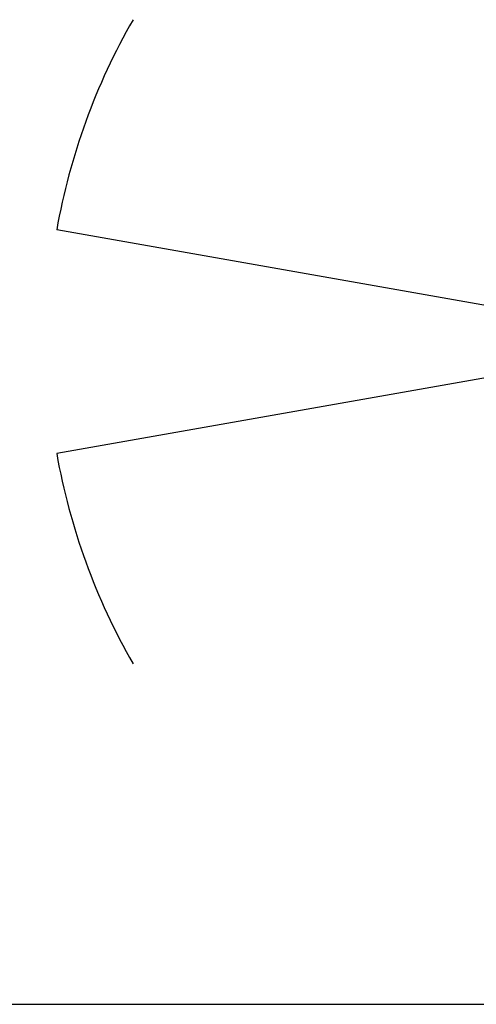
# Model space of a CAD drawing. Header units: millimetres. Extents: x 0 to 11890, y 0 to 8410.
# Tile 35 of 137: x 5002 to 6432, y 0 to 3080. Entities that reach past the tile are written whole.
import ezdxf

# ---------------------------------------------------------------- set-up
doc = ezdxf.new("R2010")
doc.units = ezdxf.units.MM
doc.header["$LTSCALE"] = 653.95
doc.layers.add('ZUIDAYUNDONGDXF_CONTINUOUS_LINE', color=7, linetype='CONTINUOUS')
doc.layers.add('ZUIDAYUNDONGFANWEI_DXF_FORMAT', color=7, linetype='CONTINUOUS')

msp = doc.modelspace()

# ---------------------------------------------------------------- linework, layer by layer
at = {"layer": 'ZUIDAYUNDONGDXF_CONTINUOUS_LINE', "color": 2, "linetype": 'Continuous'}
for q in [(5117.728, 2422.146), (5117.728, 1722.573)]:
    msp.add_line((7101.466, 2072.359), q, dxfattribs=at)
for start, end in [(150, 170), (190, 210)]:
    msp.add_arc((7101.466, 2072.359), 2014.34, start, end, dxfattribs=at)
at = {"layer": 'ZUIDAYUNDONGFANWEI_DXF_FORMAT', "color": 7, "linetype": 'Continuous'}
msp.add_line((0, 0), (11890, 0), dxfattribs=at)

doc.saveas('drawing.dxf')
